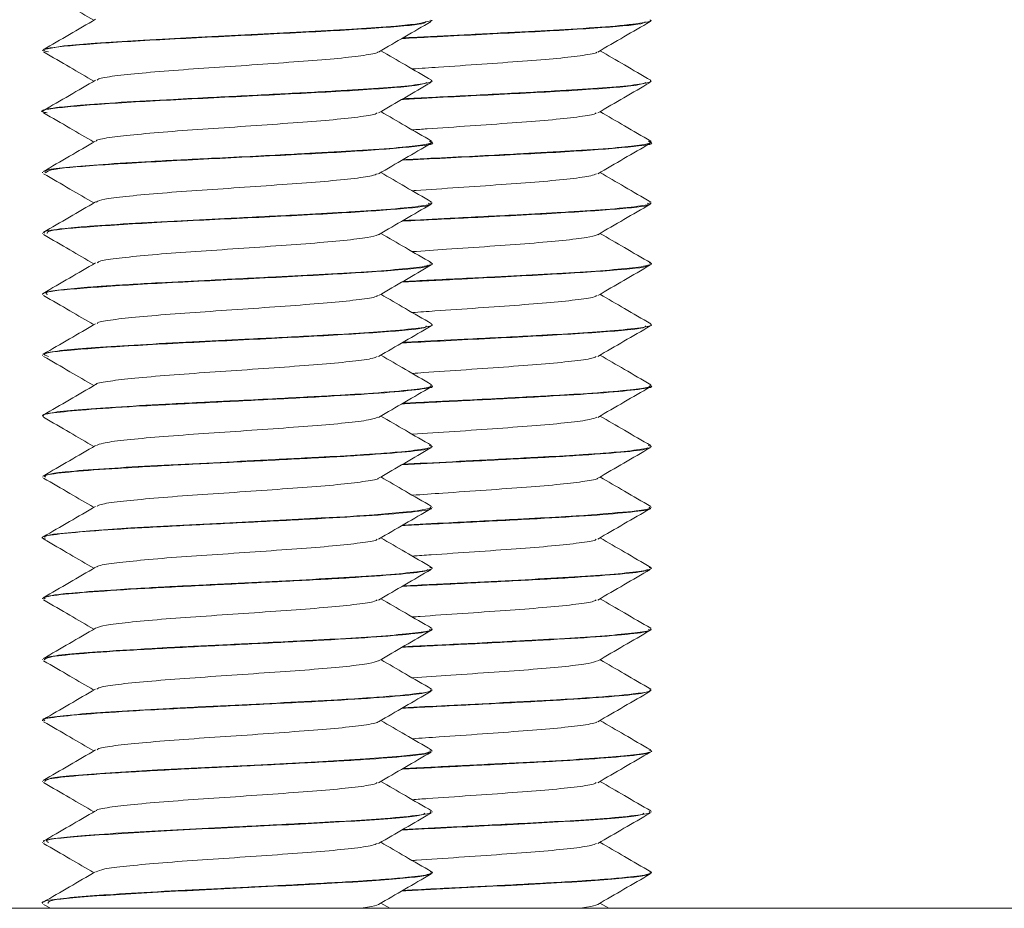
# Model space of a CAD drawing. Header units: millimetres. Extents: x -319 to 825, y -1612 to -168.
# Tile 33 of 41: x 674 to 694, y -242 to -224. Entities that reach past the tile are written whole.
import ezdxf

# ---------------------------------------------------------------- set-up
doc = ezdxf.new("R2010")
doc.units = ezdxf.units.MM

msp = doc.modelspace()

# ---------------------------------------------------------------- linework, layer by layer
at = {"color": 7, "linetype": 'Continuous', "lineweight": 15}
for p, q in [((682.22, -224.055), (682.22, -224.045)), ((686.72, -224.055), (686.72, -224.045)), ((674.22, -224.67), (674.22, -224.68)), ((682.22, -225.305), (682.22, -225.295)), ((686.72, -225.305), (686.72, -225.295)), ((674.22, -225.92), (674.22, -225.93)), ((682.22, -226.556), (682.22, -226.545)), ((686.72, -226.556), (686.72, -226.545)), ((674.22, -227.17), (674.22, -227.18)), ((682.22, -227.805), (682.22, -227.795)), ((686.72, -227.805), (686.72, -227.795)), ((674.22, -228.42), (674.22, -228.43)), ((682.22, -229.055), (682.22, -229.045)), ((686.72, -229.055), (686.72, -229.045)), ((674.22, -229.67), (674.22, -229.68)), ((682.22, -230.304), (682.22, -230.295)), ((686.72, -230.304), (686.72, -230.295)), ((674.22, -230.92), (674.22, -230.93)), ((682.22, -231.555), (682.22, -231.545)), ((686.72, -231.555), (686.72, -231.545)), ((674.22, -232.17), (674.22, -232.18)), ((682.22, -232.805), (682.22, -232.795)), ((686.72, -232.805), (686.72, -232.795)), ((674.22, -233.42), (674.22, -233.43)), ((682.22, -234.055), (682.22, -234.045)), ((686.72, -234.055), (686.72, -234.045)), ((674.22, -234.67), (674.22, -234.68)), ((682.22, -235.305), (682.22, -235.295)), ((686.72, -235.305), (686.72, -235.295)), ((674.22, -235.92), (674.22, -235.93)), ((682.22, -236.555), (682.22, -236.545)), ((686.72, -236.555), (686.72, -236.545)), ((674.22, -237.17), (674.22, -237.18)), ((682.22, -237.805), (682.22, -237.795)), ((686.72, -237.805), (686.72, -237.795)), ((674.22, -238.42), (674.22, -238.43)), ((682.22, -239.055), (682.22, -239.045)), ((686.72, -239.055), (686.72, -239.045)), ((674.22, -239.67), (674.22, -239.68)), ((682.22, -240.304), (682.22, -240.295)), ((686.72, -240.304), (686.72, -240.295)), ((674.22, -240.92), (674.22, -240.929)), ((682.22, -241.555), (682.22, -241.545)), ((686.72, -241.555), (686.72, -241.545)), ((674.22, -242.17), (674.22, -242.18)), ((674.24, -242.201), (674.379, -242.281)), ((681.348, -242.281), (681.166, -242.175)), ((685.848, -242.281), (685.666, -242.175)), ((657.72, -242.281), (802.72, -242.281))]:
    msp.add_line(p, q, dxfattribs=at)
at = {"color": 7, "linetype": 'Continuous', "lineweight": 15, "flags": 128}
for points in [[(682.192, -224.045), (682.212, -224.057), (681.986, -224.112), (681.877, -224.127), (681.81, -224.135), (681.773, -224.139), (681.754, -224.141), (681.749, -224.142), (681.747, -224.142), (681.747, -224.142), (681.746, -224.142), (681.746, -224.142), (681.746, -224.142), (681.746, -224.142), (681.746, -224.142), (681.746, -224.142), (681.744, -224.142), (681.714, -224.145), (681.662, -224.151), (681.475, -224.168), (680.571, -224.233), (679.561, -224.288), (678.376, -224.35), (677.283, -224.404), (676.811, -224.428), (676.29, -224.457), (675.298, -224.521), (674.653, -224.576), (674.243, -224.648), (674.254, -224.67)], [(682.179, -234.045), (682.194, -234.068), (681.913, -234.122), (681.03, -234.203), (680.712, -234.224), (680.675, -234.227), (680.655, -234.228), (680.655, -234.228), (680.655, -234.228), (680.655, -234.228), (680.655, -234.228), (680.655, -234.228), (680.655, -234.228), (680.654, -234.228), (680.647, -234.228), (680.632, -234.229), (680.604, -234.231), (680.546, -234.234), (680.428, -234.241), (679.942, -234.268), (679.476, -234.293), (678.066, -234.366), (677.1, -234.413), (676.035, -234.472), (675.193, -234.529), (674.592, -234.583), (674.446, -234.602), (674.265, -234.64), (674.264, -234.67)], [(682.168, -239.031), (682.22, -239.046), (682.067, -239.1), (681.579, -239.159), (680.848, -239.215), (679.864, -239.272), (678.711, -239.333), (677.55, -239.391), (676.581, -239.44), (675.497, -239.507), (674.774, -239.564), (674.636, -239.578), (674.574, -239.585), (674.545, -239.588), (674.53, -239.59), (674.527, -239.59), (674.526, -239.591), (674.526, -239.591), (674.525, -239.591), (674.525, -239.591), (674.525, -239.591), (674.525, -239.591), (674.525, -239.591), (674.525, -239.591), (674.525, -239.591), (674.523, -239.591), (674.471, -239.598), (674.386, -239.612), (674.258, -239.67)]]:
    msp.add_lwpolyline(points, dxfattribs=at)
at = {"color": 7, "linetype": 'Continuous', "lineweight": 15}
for points, knots in [([(674.24, -223.451), (674.421, -223.555), (674.765, -223.755), (675.109, -223.955), (675.273, -224.05)], [0, 0, 0, 0, 0.5227, 1, 1, 1, 1]), ([(675.309, -224.029), (675.129, -224.134), (674.77, -224.343), (674.41, -224.552), (674.23, -224.656)], [0, 0, 0, 0, 0.499707, 1, 1, 1, 1]), ([(674.339, -224.701), (674.29, -224.688), (674.118, -224.647), (674.692, -224.573), (675.945, -224.482), (677.705, -224.394), (679.566, -224.3), (681.12, -224.213), (682.049, -224.135), (682.084, -224.09), (682.096, -224.075)], [0, 0, 0, 0, 0.059277, 0.20439, 0.349197, 0.493159, 0.638995, 0.782596, 0.928368, 1, 1, 1, 1]), ([(681.12, -224.702), (681.299, -224.598), (681.659, -224.389), (682.019, -224.18), (682.199, -224.076)], [0, 0, 0, 0, 0.499695, 1, 1, 1, 1]), ([(681.595, -224.426), (681.799, -224.415), (682.564, -224.374), (684.078, -224.3), (685.617, -224.213), (686.549, -224.135), (686.584, -224.09), (686.596, -224.075)], [0, 0, 0, 0, 0.094733, 0.3552091, 0.6116953, 0.8720566, 1, 1, 1, 1]), ([(686.692, -224.045), (686.701, -224.049), (686.751, -224.073), (686.588, -224.098), (686.397, -224.125), (686.321, -224.133), (686.28, -224.138), (686.259, -224.14), (686.25, -224.142), (686.247, -224.142), (686.247, -224.142), (686.246, -224.142), (686.246, -224.142), (686.246, -224.142), (686.246, -224.142), (686.246, -224.142), (686.245, -224.142), (686.234, -224.145), (686.208, -224.145), (686.122, -224.156), (685.809, -224.182), (685.145, -224.232), (684.06, -224.288), (682.917, -224.349), (682.077, -224.39), (681.673, -224.41), (681.618, -224.413)], [0, 0, 0, 0, 0.0321342, 0.1854416, 0.2254047, 0.2467584, 0.2577778, 0.2633732, 0.264781, 0.2654856, 0.2655744, 0.2656197, 0.2656414, 0.2656471, 0.2656492, 0.2656844, 0.2657548, 0.266371, 0.2746593, 0.2889233, 0.3353744, 0.5093106, 0.6641115, 0.827664, 0.9765004, 1, 1, 1, 1]), ([(685.62, -224.702), (685.799, -224.598), (686.159, -224.389), (686.519, -224.18), (686.699, -224.076)], [0, 0, 0, 0, 0.499696, 1, 1, 1, 1]), ([(674.24, -224.701), (674.421, -224.805), (674.765, -225.005), (675.109, -225.205), (675.273, -225.3)], [0, 0, 0, 0, 0.5227, 1, 1, 1, 1]), ([(675.342, -225.28), (675.347, -225.271), (675.365, -225.241), (675.676, -225.193), (676.234, -225.134), (676.987, -225.071), (677.85, -225.014), (678.747, -224.952), (679.594, -224.89), (680.324, -224.833), (680.835, -224.769), (681.098, -224.728), (681.101, -224.705), (681.102, -224.702)], [0, 0, 0, 0, 0.045992, 0.150024, 0.253729, 0.359073, 0.462052, 0.567003, 0.671615, 0.774812, 0.880216, 0.983515, 1, 1, 1, 1]), ([(682.209, -225.281), (682.029, -225.177), (681.681, -224.975), (681.334, -224.773), (681.166, -224.675)], [0, 0, 0, 0, 0.517421, 1, 1, 1, 1]), ([(681.812, -225.05), (681.99, -225.038), (682.45, -225.006), (683.249, -224.952), (684.094, -224.89), (684.824, -224.833), (685.335, -224.769), (685.598, -224.728), (685.601, -224.705), (685.602, -224.702)], [0, 0, 0, 0, 0.109352, 0.283112, 0.456312, 0.627171, 0.801681, 0.972704, 1, 1, 1, 1]), ([(686.709, -225.281), (686.529, -225.177), (686.181, -224.975), (685.834, -224.773), (685.666, -224.675)], [0, 0, 0, 0, 0.517421, 1, 1, 1, 1]), ([(674.312, -225.951), (674.276, -225.944), (674.081, -225.908), (674.541, -225.838), (675.666, -225.749), (677.37, -225.659), (679.237, -225.567), (680.876, -225.479), (681.954, -225.395), (682.066, -225.346), (682.11, -225.326)], [0, 0, 0, 0, 0.032796, 0.178589, 0.322678, 0.467352, 0.612648, 0.756426, 0.902389, 1, 1, 1, 1]), ([(682.204, -225.281), (682.207, -225.298), (682.212, -225.324), (682.03, -225.357), (681.738, -225.396), (681.173, -225.446), (680.218, -225.504), (679.037, -225.566), (677.871, -225.626), (676.773, -225.679), (675.809, -225.734), (674.989, -225.792), (674.418, -225.848), (674.175, -225.894), (674.228, -225.918), (674.231, -225.92)], [0, 0, 0, 0, 0.0779088, 0.1206333, 0.1661576, 0.2592382, 0.3473507, 0.4477161, 0.550442, 0.6154264, 0.7100412, 0.8022368, 0.8814962, 0.9914601, 1, 1, 1, 1]), ([(675.309, -225.279), (675.129, -225.384), (674.77, -225.593), (674.41, -225.802), (674.23, -225.906)], [0, 0, 0, 0, 0.499719, 1, 1, 1, 1]), ([(681.12, -225.952), (681.299, -225.848), (681.659, -225.639), (682.019, -225.43), (682.199, -225.326)], [0, 0, 0, 0, 0.499695, 1, 1, 1, 1]), ([(681.596, -225.675), (681.695, -225.67), (682.335, -225.634), (683.755, -225.567), (685.371, -225.48), (686.455, -225.395), (686.566, -225.346), (686.61, -225.326)], [0, 0, 0, 0, 0.04737, 0.307228, 0.564372, 0.825425, 1, 1, 1, 1]), ([(686.704, -225.281), (686.707, -225.298), (686.712, -225.324), (686.53, -225.357), (686.238, -225.396), (685.673, -225.446), (684.718, -225.504), (683.539, -225.566), (682.439, -225.622), (681.816, -225.653), (681.617, -225.663)], [0, 0, 0, 0, 0.130168, 0.201547, 0.277607, 0.433122, 0.580335, 0.748021, 0.91965, 1, 1, 1, 1]), ([(685.62, -225.952), (685.799, -225.848), (686.159, -225.639), (686.519, -225.43), (686.699, -225.326)], [0, 0, 0, 0, 0.499696, 1, 1, 1, 1]), ([(674.24, -225.951), (674.421, -226.055), (674.765, -226.255), (675.109, -226.455), (675.273, -226.55)], [0, 0, 0, 0, 0.5227, 1, 1, 1, 1]), ([(675.327, -226.529), (675.326, -226.526), (675.319, -226.503), (675.566, -226.458), (676.058, -226.401), (676.769, -226.337), (677.609, -226.279), (678.506, -226.219), (679.373, -226.156), (680.142, -226.099), (680.719, -226.036), (681.049, -225.988), (681.079, -225.959), (681.088, -225.951)], [0, 0, 0, 0, 0.016696, 0.121536, 0.224577, 0.329954, 0.433499, 0.537702, 0.642889, 0.745801, 0.850994, 0.955183, 1, 1, 1, 1]), ([(682.209, -226.531), (682.029, -226.427), (681.681, -226.225), (681.334, -226.023), (681.166, -225.925)], [0, 0, 0, 0, 0.517433, 1, 1, 1, 1]), ([(681.812, -226.301), (681.913, -226.293), (682.286, -226.266), (683.009, -226.219), (683.872, -226.156), (684.642, -226.099), (685.219, -226.036), (685.549, -225.988), (685.579, -225.959), (685.588, -225.951)], [0, 0, 0, 0, 0.06334, 0.235631, 0.409548, 0.579703, 0.753631, 0.925898, 1, 1, 1, 1]), ([(686.709, -226.531), (686.529, -226.427), (686.181, -226.225), (685.834, -226.023), (685.666, -225.925)], [0, 0, 0, 0, 0.517433, 1, 1, 1, 1]), ([(675.309, -226.529), (675.129, -226.634), (674.77, -226.843), (674.41, -227.052), (674.23, -227.156)], [0, 0, 0, 0, 0.499707, 1, 1, 1, 1]), ([(682.157, -226.53), (682.183, -226.538), (682.266, -226.562), (682.081, -226.602), (681.644, -226.658), (680.853, -226.718), (680.121, -226.758), (679.629, -226.785), (679.228, -226.806), (678.567, -226.841), (677.556, -226.891), (676.451, -226.945), (675.447, -227.008), (674.719, -227.065), (674.274, -227.118), (674.266, -227.155), (674.263, -227.17)], [0, 0, 0, 0, 0.03383, 0.107994, 0.197516, 0.294664, 0.382711, 0.396333, 0.419271, 0.481999, 0.552898, 0.653887, 0.747654, 0.834158, 0.927837, 1, 1, 1, 1]), ([(674.282, -227.18), (674.311, -227.155), (674.376, -227.099), (675.432, -227.017), (677.036, -226.924), (678.898, -226.834), (680.64, -226.745), (681.806, -226.652), (682.328, -226.592), (682.196, -226.558), (682.185, -226.556)], [0, 0, 0, 0, 0.119332, 0.263002, 0.408504, 0.552904, 0.697168, 0.842787, 0.986423, 1, 1, 1, 1]), ([(681.12, -227.202), (681.299, -227.098), (681.659, -226.889), (682.019, -226.68), (682.199, -226.576)], [0, 0, 0, 0, 0.499695, 1, 1, 1, 1]), ([(681.599, -226.923), (682.195, -226.894), (683.392, -226.834), (685.143, -226.745), (686.305, -226.652), (686.828, -226.592), (686.696, -226.558), (686.685, -226.556)], [0, 0, 0, 0, 0.242443, 0.486882, 0.733618, 0.976993, 1, 1, 1, 1]), ([(686.657, -226.53), (686.683, -226.538), (686.766, -226.562), (686.581, -226.602), (686.144, -226.658), (685.353, -226.718), (684.621, -226.758), (684.129, -226.785), (683.728, -226.806), (683.069, -226.841), (682.282, -226.879), (681.806, -226.904), (681.616, -226.914)], [0, 0, 0, 0, 0.056411, 0.1800762, 0.3293555, 0.4913475, 0.6381648, 0.6608792, 0.6991282, 0.8037252, 0.9219485, 1, 1, 1, 1]), ([(685.62, -227.202), (685.799, -227.098), (686.159, -226.889), (686.519, -226.68), (686.699, -226.576)], [0, 0, 0, 0, 0.499696, 1, 1, 1, 1]), ([(674.24, -227.201), (674.421, -227.305), (674.765, -227.505), (675.109, -227.705), (675.273, -227.8)], [0, 0, 0, 0, 0.5227, 1, 1, 1, 1]), ([(675.319, -227.781), (675.362, -227.762), (675.451, -227.722), (675.905, -227.667), (676.559, -227.605), (677.372, -227.544), (678.262, -227.486), (679.144, -227.423), (679.948, -227.365), (680.584, -227.304), (680.995, -227.248), (681.066, -227.214), (681.095, -227.201)], [0, 0, 0, 0, 0.095155, 0.197803, 0.30255, 0.406728, 0.509745, 0.614849, 0.717746, 0.822073, 0.926716, 1, 1, 1, 1]), ([(682.209, -227.781), (682.029, -227.677), (681.681, -227.475), (681.334, -227.273), (681.166, -227.175)], [0, 0, 0, 0, 0.517421, 1, 1, 1, 1]), ([(681.811, -227.55), (681.837, -227.548), (682.125, -227.526), (682.769, -227.486), (683.643, -227.423), (684.448, -227.365), (685.084, -227.304), (685.495, -227.248), (685.566, -227.214), (685.595, -227.201)], [0, 0, 0, 0, 0.016593, 0.187354, 0.361575, 0.532132, 0.70507, 0.878523, 1, 1, 1, 1]), ([(686.709, -227.781), (686.529, -227.677), (686.181, -227.475), (685.834, -227.273), (685.666, -227.175)], [0, 0, 0, 0, 0.517421, 1, 1, 1, 1]), ([(675.309, -227.779), (675.129, -227.884), (674.77, -228.093), (674.41, -228.302), (674.23, -228.406)], [0, 0, 0, 0, 0.499719, 1, 1, 1, 1]), ([(682.184, -227.795), (682.195, -227.8), (682.245, -227.826), (681.967, -227.87), (681.355, -227.933), (680.459, -227.991), (679.371, -228.049), (678.203, -228.11), (677.005, -228.167), (675.948, -228.225), (675.096, -228.284), (674.505, -228.338), (674.213, -228.384), (674.25, -228.412), (674.26, -228.42)], [0, 0, 0, 0, 0.025246, 0.119261, 0.223753, 0.31677, 0.399343, 0.510279, 0.593281, 0.687155, 0.786547, 0.864964, 0.963383, 1, 1, 1, 1]), ([(674.316, -228.43), (674.311, -228.41), (674.298, -228.36), (675.197, -228.284), (676.711, -228.189), (678.564, -228.102), (680.351, -228.01), (681.646, -227.919), (682.274, -227.853), (682.161, -227.814), (682.137, -227.805)], [0, 0, 0, 0, 0.09295, 0.236603, 0.382541, 0.526387, 0.671512, 0.816355, 0.960336, 1, 1, 1, 1]), ([(681.12, -228.452), (681.299, -228.348), (681.659, -228.139), (682.019, -227.93), (682.199, -227.826)], [0, 0, 0, 0, 0.499695, 1, 1, 1, 1]), ([(681.599, -228.174), (682.081, -228.15), (683.158, -228.096), (684.855, -228.01), (686.145, -227.919), (686.774, -227.853), (686.661, -227.814), (686.637, -227.805)], [0, 0, 0, 0, 0.198888, 0.444367, 0.689368, 0.93291, 1, 1, 1, 1]), ([(686.684, -227.795), (686.695, -227.8), (686.745, -227.826), (686.467, -227.87), (685.856, -227.933), (684.959, -227.991), (683.872, -228.049), (682.716, -228.109), (681.94, -228.147), (681.618, -228.163)], [0, 0, 0, 0, 0.042874, 0.2025273, 0.3799717, 0.5379325, 0.6781557, 0.8665444, 1, 1, 1, 1]), ([(685.62, -228.452), (685.799, -228.348), (686.159, -228.139), (686.519, -227.93), (686.699, -227.826)], [0, 0, 0, 0, 0.499696, 1, 1, 1, 1]), ([(674.24, -228.451), (674.421, -228.555), (674.765, -228.755), (675.109, -228.955), (675.273, -229.05)], [0, 0, 0, 0, 0.5227, 1, 1, 1, 1]), ([(675.34, -229.03), (675.356, -229.017), (675.398, -228.983), (675.763, -228.933), (676.362, -228.872), (677.141, -228.809), (678.017, -228.753), (678.91, -228.69), (679.743, -228.63), (680.432, -228.571), (680.934, -228.508), (681.058, -228.47), (681.119, -228.451)], [0, 0, 0, 0, 0.065968, 0.169189, 0.273372, 0.378298, 0.481035, 0.586111, 0.689947, 0.793485, 0.898638, 1, 1, 1, 1]), ([(682.209, -229.031), (682.029, -228.927), (681.681, -228.725), (681.334, -228.523), (681.166, -228.425)], [0, 0, 0, 0, 0.517433, 1, 1, 1, 1]), ([(681.811, -228.8), (682.044, -228.784), (682.564, -228.749), (683.411, -228.69), (684.242, -228.63), (684.932, -228.571), (685.434, -228.508), (685.558, -228.47), (685.619, -228.451)], [0, 0, 0, 0, 0.140486, 0.314514, 0.486487, 0.65797, 0.832126, 1, 1, 1, 1]), ([(686.709, -229.031), (686.529, -228.927), (686.181, -228.725), (685.834, -228.523), (685.666, -228.425)], [0, 0, 0, 0, 0.517433, 1, 1, 1, 1]), ([(682.174, -229.031), (682.192, -229.035), (682.246, -229.046), (682.202, -229.065), (682.105, -229.099), (681.758, -229.145), (681.012, -229.208), (680.075, -229.261), (678.937, -229.322), (677.746, -229.382), (676.505, -229.442), (675.664, -229.494), (675.14, -229.532), (674.731, -229.566), (674.318, -229.611), (674.253, -229.65), (674.22, -229.67)], [0, 0, 0, 0, 0.01846, 0.054465, 0.08635, 0.185377, 0.274451, 0.366168, 0.449601, 0.553295, 0.639736, 0.747752, 0.784572, 0.819087, 0.908972, 1, 1, 1, 1]), ([(675.309, -229.029), (675.129, -229.134), (674.77, -229.343), (674.41, -229.552), (674.23, -229.656)], [0, 0, 0, 0, 0.499707, 1, 1, 1, 1]), ([(674.322, -229.68), (674.299, -229.666), (674.228, -229.622), (674.984, -229.55), (676.396, -229.456), (678.224, -229.369), (680.052, -229.275), (681.446, -229.187), (682.177, -229.12), (682.134, -229.082), (682.126, -229.075)], [0, 0, 0, 0, 0.068522, 0.217383, 0.368197, 0.516694, 0.667425, 0.816404, 0.965969, 1, 1, 1, 1]), ([(681.12, -229.702), (681.299, -229.598), (681.659, -229.389), (682.019, -229.18), (682.199, -229.076)], [0, 0, 0, 0, 0.499695, 1, 1, 1, 1]), ([(681.597, -229.425), (681.967, -229.406), (682.922, -229.358), (684.558, -229.275), (685.945, -229.187), (686.677, -229.12), (686.634, -229.082), (686.626, -229.075)], [0, 0, 0, 0, 0.164787, 0.425268, 0.682724, 0.94119, 1, 1, 1, 1]), ([(686.674, -229.031), (686.692, -229.035), (686.746, -229.046), (686.703, -229.065), (686.605, -229.099), (686.258, -229.145), (685.512, -229.208), (684.574, -229.261), (683.44, -229.322), (682.413, -229.373), (681.803, -229.404), (681.617, -229.413)], [0, 0, 0, 0, 0.030814, 0.090913, 0.144135, 0.309432, 0.458114, 0.61121, 0.750477, 0.923564, 1, 1, 1, 1]), ([(685.62, -229.702), (685.799, -229.598), (686.159, -229.389), (686.519, -229.18), (686.699, -229.076)], [0, 0, 0, 0, 0.499696, 1, 1, 1, 1]), ([(674.24, -229.701), (674.421, -229.805), (674.765, -230.005), (675.109, -230.205), (675.273, -230.3)], [0, 0, 0, 0, 0.522687, 1, 1, 1, 1]), ([(675.339, -230.28), (675.342, -230.272), (675.35, -230.245), (675.639, -230.197), (676.177, -230.139), (676.917, -230.076), (677.774, -230.019), (678.671, -229.957), (679.526, -229.895), (680.268, -229.838), (680.8, -229.775), (681.083, -229.731), (681.093, -229.706), (681.095, -229.701)], [0, 0, 0, 0, 0.036753, 0.141077, 0.244516, 0.349911, 0.453011, 0.557765, 0.662599, 0.765646, 0.871027, 0.974563, 1, 1, 1, 1]), ([(682.209, -230.281), (682.029, -230.177), (681.681, -229.975), (681.334, -229.773), (681.166, -229.675)], [0, 0, 0, 0, 0.517421, 1, 1, 1, 1]), ([(681.812, -230.051), (681.965, -230.04), (682.398, -230.009), (683.174, -229.957), (684.025, -229.895), (684.768, -229.838), (685.3, -229.775), (685.583, -229.731), (685.593, -229.706), (685.595, -229.701)], [0, 0, 0, 0, 0.094865, 0.268208, 0.441683, 0.612203, 0.786583, 0.957911, 1, 1, 1, 1]), ([(686.709, -230.281), (686.529, -230.177), (686.181, -229.975), (685.834, -229.773), (685.666, -229.675)], [0, 0, 0, 0, 0.517421, 1, 1, 1, 1]), ([(675.309, -230.279), (675.129, -230.384), (674.77, -230.593), (674.41, -230.802), (674.23, -230.906)], [0, 0, 0, 0, 0.499719, 1, 1, 1, 1]), ([(682.204, -230.295), (682.209, -230.298), (682.259, -230.321), (682.025, -230.362), (681.469, -230.423), (680.651, -230.48), (679.642, -230.534), (678.485, -230.595), (677.265, -230.655), (676.195, -230.71), (675.275, -230.77), (674.608, -230.826), (674.247, -230.876), (674.254, -230.908), (674.257, -230.92)], [0, 0, 0, 0, 0.010742, 0.10712, 0.211551, 0.296252, 0.375513, 0.487393, 0.573634, 0.665827, 0.759285, 0.849788, 0.94394, 1, 1, 1, 1]), ([(686.704, -230.295), (686.709, -230.298), (686.759, -230.321), (686.525, -230.362), (685.969, -230.423), (685.152, -230.48), (684.14, -230.534), (682.993, -230.595), (682.072, -230.639), (681.678, -230.66), (681.617, -230.663)], [0, 0, 0, 0, 0.0182231, 0.1817218, 0.3588805, 0.5025641, 0.6370232, 0.8268186, 0.9731191, 1, 1, 1, 1]), ([(674.343, -230.95), (674.292, -230.935), (674.141, -230.89), (674.782, -230.815), (676.098, -230.723), (677.884, -230.635), (679.737, -230.541), (681.239, -230.454), (682.095, -230.379), (682.099, -230.337), (682.1, -230.325)], [0, 0, 0, 0, 0.073133, 0.217754, 0.3630308, 0.5067641, 0.6526948, 0.7963551, 0.9418329, 1, 1, 1, 1]), ([(681.12, -230.952), (681.299, -230.848), (681.659, -230.639), (682.019, -230.43), (682.199, -230.326)], [0, 0, 0, 0, 0.499695, 1, 1, 1, 1]), ([(681.595, -230.676), (681.856, -230.662), (682.687, -230.619), (684.246, -230.541), (685.737, -230.454), (686.595, -230.379), (686.599, -230.337), (686.6, -230.325)], [0, 0, 0, 0, 0.1191012, 0.3797277, 0.6363004, 0.896118, 1, 1, 1, 1]), ([(685.62, -230.952), (685.799, -230.848), (686.159, -230.639), (686.519, -230.43), (686.699, -230.326)], [0, 0, 0, 0, 0.499696, 1, 1, 1, 1]), ([(674.24, -230.951), (674.421, -231.055), (674.765, -231.255), (675.109, -231.455), (675.273, -231.55)], [0, 0, 0, 0, 0.5227, 1, 1, 1, 1]), ([(675.318, -231.529), (675.317, -231.528), (675.306, -231.506), (675.535, -231.463), (676.005, -231.406), (676.703, -231.343), (677.534, -231.284), (678.429, -231.224), (679.302, -231.161), (680.082, -231.104), (680.678, -231.042), (681.033, -230.991), (681.074, -230.961), (681.088, -230.951)], [0, 0, 0, 0, 0.007478, 0.112496, 0.215441, 0.320745, 0.424581, 0.528474, 0.633765, 0.736696, 0.841748, 0.946205, 1, 1, 1, 1]), ([(682.209, -231.531), (682.029, -231.427), (681.681, -231.225), (681.334, -231.023), (681.166, -230.925)], [0, 0, 0, 0, 0.517433, 1, 1, 1, 1]), ([(681.812, -231.301), (681.889, -231.295), (682.235, -231.269), (682.933, -231.224), (683.801, -231.161), (684.582, -231.104), (685.178, -231.042), (685.533, -230.991), (685.574, -230.961), (685.588, -230.951)], [0, 0, 0, 0, 0.048782, 0.220525, 0.39458, 0.564735, 0.738393, 0.911072, 1, 1, 1, 1]), ([(686.709, -231.531), (686.529, -231.427), (686.181, -231.225), (685.834, -231.023), (685.666, -230.925)], [0, 0, 0, 0, 0.517433, 1, 1, 1, 1]), ([(674.244, -232.18), (674.236, -232.177), (674.163, -232.152), (674.466, -232.101), (675.161, -232.038), (676.248, -231.966), (677.555, -231.901), (678.94, -231.832), (680.238, -231.763), (681.318, -231.697), (681.99, -231.626), (682.282, -231.582), (682.207, -231.558), (682.2, -231.555)], [0, 0, 0, 0, 0.013232, 0.122848, 0.230171, 0.33981, 0.447481, 0.55656, 0.665268, 0.773275, 0.882769, 0.990136, 1, 1, 1, 1]), ([(682.194, -231.531), (682.2, -231.548), (682.211, -231.584), (681.813, -231.639), (681.126, -231.7), (680.167, -231.757), (679.204, -231.808), (678.433, -231.847), (678.039, -231.867), (677.898, -231.874), (677.833, -231.877), (677.805, -231.879), (677.71, -231.883), (677.396, -231.899), (676.714, -231.932), (675.821, -231.983), (674.979, -232.043), (674.42, -232.098), (674.217, -232.142), (674.226, -232.166), (674.228, -232.17)], [0, 0, 0, 0, 0.078901, 0.167992, 0.271705, 0.3474, 0.446617, 0.508631, 0.527777, 0.538981, 0.541607, 0.543155, 0.54565, 0.563822, 0.617379, 0.709757, 0.797294, 0.890162, 0.981471, 1, 1, 1, 1]), ([(675.309, -231.529), (675.129, -231.634), (674.77, -231.843), (674.41, -232.052), (674.23, -232.156)], [0, 0, 0, 0, 0.499707, 1, 1, 1, 1]), ([(681.12, -232.202), (681.299, -232.098), (681.659, -231.889), (682.019, -231.68), (682.199, -231.576)], [0, 0, 0, 0, 0.499671, 1, 1, 1, 1]), ([(681.597, -231.925), (681.751, -231.917), (682.33, -231.887), (683.445, -231.832), (684.736, -231.763), (685.819, -231.697), (686.49, -231.626), (686.782, -231.582), (686.707, -231.558), (686.7, -231.555)], [0, 0, 0, 0, 0.066639, 0.250903, 0.434542, 0.616998, 0.801962, 0.983336, 1, 1, 1, 1]), ([(686.694, -231.531), (686.7, -231.548), (686.711, -231.584), (686.313, -231.639), (685.626, -231.7), (684.667, -231.757), (683.704, -231.808), (682.933, -231.847), (682.539, -231.867), (682.398, -231.874), (682.333, -231.877), (682.305, -231.879), (682.21, -231.883), (681.976, -231.895), (681.76, -231.906), (681.618, -231.913)], [0, 0, 0, 0, 0.1318581, 0.2807448, 0.4540701, 0.580568, 0.7463777, 0.8500158, 0.8820113, 0.9007364, 0.9051245, 0.9077109, 0.9118857, 0.9422498, 1, 1, 1, 1]), ([(685.62, -232.202), (685.799, -232.098), (686.159, -231.889), (686.519, -231.68), (686.699, -231.576)], [0, 0, 0, 0, 0.499672, 1, 1, 1, 1]), ([(674.24, -232.201), (674.421, -232.305), (674.765, -232.505), (675.109, -232.705), (675.273, -232.8)], [0, 0, 0, 0, 0.522687, 1, 1, 1, 1]), ([(675.328, -232.781), (675.361, -232.763), (675.434, -232.726), (675.858, -232.672), (676.496, -232.61), (677.299, -232.549), (678.185, -232.491), (679.071, -232.428), (679.884, -232.37), (680.538, -232.309), (680.977, -232.251), (681.063, -232.216), (681.101, -232.201)], [0, 0, 0, 0, 0.085936, 0.188672, 0.293245, 0.397663, 0.500501, 0.605601, 0.708704, 0.812784, 0.917594, 1, 1, 1, 1]), ([(682.209, -232.781), (682.029, -232.677), (681.681, -232.475), (681.334, -232.273), (681.166, -232.175)], [0, 0, 0, 0, 0.517421, 1, 1, 1, 1]), ([(681.81, -232.55), (681.813, -232.549), (682.075, -232.529), (682.694, -232.492), (683.569, -232.428), (684.385, -232.37), (685.038, -232.309), (685.477, -232.251), (685.563, -232.216), (685.601, -232.201)], [0, 0, 0, 0, 0.001361, 0.171859, 0.34611, 0.517048, 0.689606, 0.863375, 1, 1, 1, 1]), ([(686.709, -232.781), (686.529, -232.677), (686.181, -232.475), (685.834, -232.273), (685.666, -232.175)], [0, 0, 0, 0, 0.517421, 1, 1, 1, 1]), ([(675.309, -232.779), (675.129, -232.884), (674.77, -233.093), (674.41, -233.302), (674.23, -233.406)], [0, 0, 0, 0, 0.499719, 1, 1, 1, 1]), ([(682.157, -232.78), (682.183, -232.788), (682.275, -232.814), (682.053, -232.857), (681.622, -232.908), (681.127, -232.947), (680.598, -232.983), (679.84, -233.024), (678.749, -233.081), (677.549, -233.142), (676.425, -233.196), (675.419, -233.26), (674.854, -233.303), (674.618, -233.33), (674.564, -233.335), (674.552, -233.338), (674.549, -233.338), (674.549, -233.338), (674.549, -233.338), (674.549, -233.338), (674.549, -233.338), (674.549, -233.338), (674.549, -233.338), (674.547, -233.338), (674.531, -233.341), (674.488, -233.345), (674.298, -233.375), (674.277, -233.399), (674.26, -233.42)], [0, 0, 0, 0, 0.033377, 0.121122, 0.210871, 0.267729, 0.299446, 0.377373, 0.474493, 0.560403, 0.65484, 0.7462, 0.843909, 0.865007, 0.871523, 0.872731, 0.872871, 0.872939, 0.872942, 0.872944, 0.872947, 0.872952, 0.873001, 0.873122, 0.873948, 0.882567, 0.899703, 1, 1, 1, 1]), ([(674.278, -233.43), (674.269, -233.417), (674.244, -233.382), (674.713, -233.324), (675.588, -233.258), (676.785, -233.187), (678.146, -233.123), (679.509, -233.051), (680.737, -232.987), (681.641, -232.916), (682.133, -232.864), (682.142, -232.834), (682.145, -232.825)], [0, 0, 0, 0, 0.06212, 0.174384, 0.286156, 0.399293, 0.510324, 0.623733, 0.734803, 0.847876, 0.959772, 1, 1, 1, 1]), ([(681.12, -233.452), (681.299, -233.348), (681.659, -233.139), (682.019, -232.93), (682.199, -232.826)], [0, 0, 0, 0, 0.499695, 1, 1, 1, 1]), ([(681.599, -233.174), (681.943, -233.157), (682.734, -233.118), (684.011, -233.051), (685.236, -232.987), (686.142, -232.916), (686.633, -232.864), (686.642, -232.834), (686.645, -232.825)], [0, 0, 0, 0, 0.151615, 0.348103, 0.540535, 0.736438, 0.9303, 1, 1, 1, 1]), ([(686.657, -232.78), (686.683, -232.788), (686.775, -232.814), (686.553, -232.857), (686.122, -232.908), (685.627, -232.947), (685.098, -232.983), (684.339, -233.024), (683.253, -233.081), (682.278, -233.13), (681.774, -233.155), (681.616, -233.164)], [0, 0, 0, 0, 0.055676, 0.202037, 0.35174, 0.446581, 0.499485, 0.629469, 0.791469, 0.934768, 1, 1, 1, 1]), ([(685.62, -233.452), (685.799, -233.348), (686.159, -233.139), (686.519, -232.93), (686.699, -232.826)], [0, 0, 0, 0, 0.499696, 1, 1, 1, 1]), ([(674.24, -233.451), (674.421, -233.555), (674.765, -233.755), (675.109, -233.955), (675.273, -234.05)], [0, 0, 0, 0, 0.5227, 1, 1, 1, 1]), ([(675.342, -234.03), (675.353, -234.019), (675.382, -233.987), (675.722, -233.937), (676.302, -233.878), (677.07, -233.814), (677.94, -233.758), (678.836, -233.695), (679.674, -233.635), (680.388, -233.577), (680.872, -233.513), (681.115, -233.474), (681.112, -233.453), (681.112, -233.452)], [0, 0, 0, 0, 0.0568345, 0.1604938, 0.264563, 0.3697938, 0.4726994, 0.5778308, 0.6821371, 0.7855777, 0.8909613, 0.9940472, 1, 1, 1, 1]), ([(682.209, -234.031), (682.029, -233.927), (681.681, -233.725), (681.334, -233.523), (681.166, -233.425)], [0, 0, 0, 0, 0.517433, 1, 1, 1, 1]), ([(681.811, -233.8), (682.019, -233.786), (682.511, -233.752), (683.337, -233.695), (684.173, -233.635), (684.888, -233.577), (685.372, -233.513), (685.615, -233.474), (685.612, -233.453), (685.612, -233.452)], [0, 0, 0, 0, 0.126353, 0.300538, 0.47335, 0.644738, 0.819339, 0.990134, 1, 1, 1, 1]), ([(686.709, -234.031), (686.529, -233.927), (686.181, -233.725), (685.834, -233.523), (685.666, -233.425)], [0, 0, 0, 0, 0.517433, 1, 1, 1, 1]), ([(674.286, -234.701), (674.26, -234.695), (674.138, -234.666), (674.387, -234.611), (675.029, -234.548), (676.069, -234.477), (677.351, -234.41), (678.736, -234.343), (680.056, -234.273), (681.177, -234.208), (681.917, -234.136), (682.256, -234.089), (682.19, -234.061), (682.177, -234.055)], [0, 0, 0, 0, 0.0290561, 0.1352462, 0.2392059, 0.3451407, 0.4497968, 0.5549124, 0.660581, 0.7647349, 0.8708896, 0.9747853, 1, 1, 1, 1]), ([(675.309, -234.029), (675.129, -234.134), (674.77, -234.343), (674.41, -234.552), (674.23, -234.656)], [0, 0, 0, 0, 0.499707, 1, 1, 1, 1]), ([(681.12, -234.702), (681.299, -234.598), (681.659, -234.389), (682.019, -234.18), (682.199, -234.076)], [0, 0, 0, 0, 0.499671, 1, 1, 1, 1]), ([(681.597, -234.425), (681.686, -234.42), (682.191, -234.393), (683.244, -234.343), (684.553, -234.273), (685.678, -234.208), (686.416, -234.136), (686.756, -234.089), (686.69, -234.061), (686.677, -234.055)], [0, 0, 0, 0, 0.039273, 0.222819, 0.407331, 0.589198, 0.774558, 0.955972, 1, 1, 1, 1]), ([(686.679, -234.045), (686.69, -234.053), (686.725, -234.08), (686.407, -234.131), (685.819, -234.174), (685.315, -234.223), (685.18, -234.224), (685.163, -234.229), (685.155, -234.228), (685.155, -234.228), (685.155, -234.228), (685.155, -234.228), (685.155, -234.228), (685.154, -234.228), (685.151, -234.228), (685.144, -234.228), (685.127, -234.23), (685.094, -234.231), (685.027, -234.236), (684.815, -234.248), (684.464, -234.267), (683.695, -234.308), (682.713, -234.359), (681.932, -234.397), (681.618, -234.412)], [0, 0, 0, 0, 0.060961, 0.213134, 0.42737, 0.485019, 0.491517, 0.494844, 0.494899, 0.494922, 0.494931, 0.494933, 0.494937, 0.494957, 0.49511, 0.496321, 0.498744, 0.503597, 0.513295, 0.532699, 0.60848, 0.676564, 0.869813, 1, 1, 1, 1]), ([(685.62, -234.702), (685.799, -234.598), (686.159, -234.389), (686.519, -234.18), (686.699, -234.076)], [0, 0, 0, 0, 0.499672, 1, 1, 1, 1]), ([(674.24, -234.701), (674.421, -234.805), (674.765, -235.005), (675.109, -235.205), (675.273, -235.3)], [0, 0, 0, 0, 0.522687, 1, 1, 1, 1]), ([(675.335, -235.28), (675.335, -235.274), (675.336, -235.248), (675.604, -235.202), (676.121, -235.145), (676.848, -235.081), (677.697, -235.023), (678.595, -234.963), (679.456, -234.9), (680.211, -234.843), (680.764, -234.78), (681.067, -234.734), (681.086, -234.708), (681.091, -234.701)], [0, 0, 0, 0, 0.027516, 0.132099, 0.235323, 0.340731, 0.444005, 0.548528, 0.653547, 0.756501, 0.861819, 0.965647, 1, 1, 1, 1]), ([(682.209, -235.281), (682.029, -235.177), (681.681, -234.975), (681.334, -234.773), (681.166, -234.675)], [0, 0, 0, 0, 0.517421, 1, 1, 1, 1]), ([(681.812, -235.051), (681.941, -235.042), (682.346, -235.013), (683.098, -234.963), (683.955, -234.9), (684.711, -234.843), (685.264, -234.78), (685.567, -234.734), (685.586, -234.708), (685.591, -234.701)], [0, 0, 0, 0, 0.080358, 0.253244, 0.426949, 0.597241, 0.771442, 0.943178, 1, 1, 1, 1]), ([(686.709, -235.281), (686.529, -235.177), (686.181, -234.975), (685.834, -234.773), (685.666, -234.675)], [0, 0, 0, 0, 0.517421, 1, 1, 1, 1]), ([(682.174, -235.281), (682.192, -235.285), (682.243, -235.296), (682.203, -235.315), (682.111, -235.348), (681.758, -235.395), (681.016, -235.458), (680.054, -235.513), (678.954, -235.57), (677.976, -235.621), (677.256, -235.656), (676.79, -235.679), (676.288, -235.707), (675.593, -235.748), (675.006, -235.792), (674.644, -235.826), (674.326, -235.865), (674.266, -235.896), (674.221, -235.92)], [0, 0, 0, 0, 0.018526, 0.050738, 0.087195, 0.183818, 0.275157, 0.365308, 0.455464, 0.542982, 0.591207, 0.625907, 0.657488, 0.719561, 0.817734, 0.855985, 0.88948, 1, 1, 1, 1]), ([(675.309, -235.279), (675.129, -235.384), (674.77, -235.593), (674.41, -235.802), (674.23, -235.906)], [0, 0, 0, 0, 0.499719, 1, 1, 1, 1]), ([(674.275, -235.93), (674.262, -235.921), (674.213, -235.889), (674.617, -235.833), (675.432, -235.768), (676.592, -235.697), (677.938, -235.633), (679.311, -235.562), (680.569, -235.497), (681.531, -235.427), (682.089, -235.37), (682.128, -235.337), (682.141, -235.325)], [0, 0, 0, 0, 0.0450953, 0.1578872, 0.2692185, 0.3825865, 0.4935606, 0.6069039, 0.7183061, 0.8310156, 0.943516, 1, 1, 1, 1]), ([(681.12, -235.952), (681.299, -235.848), (681.659, -235.639), (682.019, -235.43), (682.199, -235.326)], [0, 0, 0, 0, 0.499695, 1, 1, 1, 1]), ([(681.598, -235.674), (681.874, -235.66), (682.591, -235.625), (683.814, -235.562), (685.068, -235.497), (686.031, -235.427), (686.589, -235.37), (686.628, -235.337), (686.641, -235.325)], [0, 0, 0, 0, 0.1233144, 0.3195204, 0.5123662, 0.7074751, 0.9022218, 1, 1, 1, 1]), ([(686.674, -235.281), (686.692, -235.285), (686.743, -235.296), (686.703, -235.315), (686.611, -235.348), (686.258, -235.395), (685.516, -235.458), (684.554, -235.513), (683.453, -235.57), (682.478, -235.621), (681.87, -235.65), (681.646, -235.661), (681.618, -235.663)], [0, 0, 0, 0, 0.03097, 0.084815, 0.145758, 0.307275, 0.459958, 0.610657, 0.761363, 0.907658, 0.988272, 1, 1, 1, 1]), ([(685.62, -235.952), (685.799, -235.848), (686.159, -235.639), (686.519, -235.43), (686.699, -235.326)], [0, 0, 0, 0, 0.499696, 1, 1, 1, 1]), ([(674.24, -235.951), (674.421, -236.055), (674.765, -236.255), (675.109, -236.455), (675.273, -236.55)], [0, 0, 0, 0, 0.5227, 1, 1, 1, 1]), ([(675.309, -236.53), (675.365, -236.509), (675.475, -236.468), (675.962, -236.411), (676.635, -236.348), (677.459, -236.288), (678.352, -236.23), (679.23, -236.166), (680.021, -236.109), (680.636, -236.047), (681.016, -235.994), (681.07, -235.963), (681.09, -235.951)], [0, 0, 0, 0, 0.104264, 0.207068, 0.312167, 0.416211, 0.5197, 0.624955, 0.72787, 0.832637, 0.937232, 1, 1, 1, 1]), ([(682.209, -236.531), (682.029, -236.427), (681.681, -236.225), (681.334, -236.023), (681.166, -235.925)], [0, 0, 0, 0, 0.517409, 1, 1, 1, 1]), ([(681.812, -236.3), (681.865, -236.296), (682.184, -236.272), (682.858, -236.23), (683.728, -236.166), (684.521, -236.109), (685.136, -236.047), (685.516, -235.994), (685.57, -235.963), (685.59, -235.951)], [0, 0, 0, 0, 0.034107, 0.205331, 0.379479, 0.549752, 0.723091, 0.896147, 1, 1, 1, 1]), ([(686.709, -236.531), (686.529, -236.427), (686.181, -236.225), (685.834, -236.023), (685.666, -235.925)], [0, 0, 0, 0, 0.517408, 1, 1, 1, 1]), ([(675.309, -236.529), (675.129, -236.634), (674.77, -236.843), (674.41, -237.052), (674.23, -237.156)], [0, 0, 0, 0, 0.499707, 1, 1, 1, 1]), ([(674.254, -237.18), (674.271, -237.161), (674.309, -237.118), (674.917, -237.057), (675.893, -236.988), (677.151, -236.919), (678.53, -236.853), (679.868, -236.782), (681.029, -236.719), (681.832, -236.647), (682.229, -236.596), (682.178, -236.564), (682.164, -236.555)], [0, 0, 0, 0, 0.090478, 0.198116, 0.307185, 0.415853, 0.523856, 0.633318, 0.740668, 0.850342, 0.957799, 1, 1, 1, 1]), ([(682.194, -236.545), (682.202, -236.549), (682.252, -236.572), (682.021, -236.611), (681.502, -236.67), (680.709, -236.727), (679.958, -236.767), (679.237, -236.806), (678.414, -236.848), (677.562, -236.891), (676.882, -236.924), (676.174, -236.963), (675.351, -237.014), (674.635, -237.073), (674.249, -237.125), (674.265, -237.157), (674.271, -237.17)], [0, 0, 0, 0, 0.0173255, 0.1075044, 0.2018872, 0.2918652, 0.3730619, 0.4077727, 0.4748875, 0.5723615, 0.608754, 0.6443352, 0.7558924, 0.8456874, 0.9389528, 1, 1, 1, 1]), ([(681.12, -237.202), (681.299, -237.098), (681.659, -236.889), (682.019, -236.68), (682.199, -236.576)], [0, 0, 0, 0, 0.499683, 1, 1, 1, 1]), ([(681.599, -236.924), (681.623, -236.922), (682.055, -236.899), (683.043, -236.853), (684.365, -236.782), (685.53, -236.719), (686.332, -236.647), (686.729, -236.596), (686.678, -236.564), (686.664, -236.555)], [0, 0, 0, 0, 0.011168, 0.19399, 0.379289, 0.561009, 0.746663, 0.928567, 1, 1, 1, 1]), ([(686.694, -236.545), (686.702, -236.549), (686.752, -236.572), (686.521, -236.611), (686.002, -236.67), (685.209, -236.727), (684.458, -236.767), (683.737, -236.806), (682.915, -236.848), (682.141, -236.887), (681.685, -236.909), (681.618, -236.913)], [0, 0, 0, 0, 0.029409, 0.182491, 0.342713, 0.495455, 0.63329, 0.692214, 0.806145, 0.971612, 1, 1, 1, 1]), ([(685.62, -237.202), (685.799, -237.098), (686.159, -236.889), (686.519, -236.68), (686.699, -236.576)], [0, 0, 0, 0, 0.499684, 1, 1, 1, 1]), ([(682.209, -237.781), (682.029, -237.677), (681.681, -237.475), (681.334, -237.273), (681.166, -237.175)], [0, 0, 0, 0, 0.517421, 1, 1, 1, 1]), ([(686.709, -237.781), (686.529, -237.677), (686.181, -237.475), (685.834, -237.273), (685.666, -237.175)], [0, 0, 0, 0, 0.517421, 1, 1, 1, 1]), ([(674.24, -237.201), (674.421, -237.305), (674.765, -237.505), (675.109, -237.705), (675.273, -237.8)], [0, 0, 0, 0, 0.522687, 1, 1, 1, 1]), ([(675.334, -237.78), (675.359, -237.765), (675.417, -237.729), (675.813, -237.677), (676.433, -237.616), (677.226, -237.554), (678.108, -237.497), (678.997, -237.433), (679.82, -237.375), (680.49, -237.315), (680.958, -237.254), (681.062, -237.218), (681.11, -237.201)], [0, 0, 0, 0, 0.076715, 0.179591, 0.28395, 0.388571, 0.491278, 0.596333, 0.699695, 0.803489, 0.908424, 1, 1, 1, 1]), ([(681.811, -237.55), (682.073, -237.532), (682.626, -237.495), (683.498, -237.433), (684.319, -237.375), (684.99, -237.315), (685.458, -237.254), (685.562, -237.218), (685.61, -237.201)], [0, 0, 0, 0, 0.157233, 0.33127, 0.502503, 0.674453, 0.848296, 1, 1, 1, 1]), ([(682.196, -237.781), (682.202, -237.797), (682.214, -237.831), (681.837, -237.887), (681.153, -237.948), (680.197, -238.005), (679.199, -238.058), (677.999, -238.12), (676.843, -238.175), (675.806, -238.234), (674.971, -238.293), (674.432, -238.348), (674.188, -238.393), (674.24, -238.416), (674.25, -238.42)], [0, 0, 0, 0, 0.075141, 0.158218, 0.277148, 0.343355, 0.436412, 0.525956, 0.622048, 0.708308, 0.798974, 0.891061, 0.98062, 1, 1, 1, 1]), ([(675.309, -237.779), (675.129, -237.884), (674.77, -238.093), (674.41, -238.302), (674.23, -238.406)], [0, 0, 0, 0, 0.499719, 1, 1, 1, 1]), ([(686.696, -237.781), (686.702, -237.797), (686.714, -237.831), (686.337, -237.887), (685.653, -237.948), (684.696, -238.005), (683.701, -238.058), (682.594, -238.115), (681.919, -238.148), (681.617, -238.163)], [0, 0, 0, 0, 0.1255101, 0.2642792, 0.462935, 0.5735205, 0.7289586, 0.8785271, 1, 1, 1, 1]), ([(674.263, -238.43), (674.25, -238.424), (674.185, -238.396), (674.531, -238.343), (675.283, -238.279), (676.404, -238.207), (677.731, -238.143), (679.111, -238.072), (680.393, -238.006), (681.416, -237.938), (682.096, -237.869), (682.174, -237.826), (682.212, -237.805)], [0, 0, 0, 0, 0.027172, 0.13659, 0.243985, 0.353676, 0.4611, 0.570475, 0.678681, 0.787159, 0.896382, 1, 1, 1, 1]), ([(681.12, -238.452), (681.299, -238.348), (681.659, -238.139), (682.019, -237.93), (682.199, -237.826)], [0, 0, 0, 0, 0.499695, 1, 1, 1, 1]), ([(681.597, -238.175), (681.807, -238.164), (682.449, -238.131), (683.615, -238.072), (684.892, -238.006), (685.916, -237.938), (686.596, -237.869), (686.674, -237.826), (686.712, -237.805)], [0, 0, 0, 0, 0.089641, 0.274406, 0.457199, 0.640451, 0.824959, 1, 1, 1, 1]), ([(685.62, -238.452), (685.799, -238.348), (686.159, -238.139), (686.519, -237.93), (686.699, -237.826)], [0, 0, 0, 0, 0.499696, 1, 1, 1, 1]), ([(674.24, -238.451), (674.421, -238.555), (674.765, -238.755), (675.109, -238.955), (675.273, -239.05)], [0, 0, 0, 0, 0.5227, 1, 1, 1, 1]), ([(675.342, -239.03), (675.348, -239.02), (675.367, -238.991), (675.683, -238.942), (676.244, -238.883), (676.999, -238.82), (677.863, -238.763), (678.76, -238.701), (679.606, -238.639), (680.334, -238.582), (680.84, -238.518), (681.1, -238.478), (681.103, -238.455), (681.103, -238.452)], [0, 0, 0, 0, 0.04759, 0.151567, 0.255325, 0.360654, 0.463619, 0.568597, 0.673169, 0.776399, 0.881802, 0.985061, 1, 1, 1, 1]), ([(682.209, -239.031), (682.029, -238.927), (681.681, -238.725), (681.334, -238.523), (681.166, -238.425)], [0, 0, 0, 0, 0.517409, 1, 1, 1, 1]), ([(681.812, -238.8), (681.994, -238.788), (682.459, -238.756), (683.262, -238.701), (684.106, -238.639), (684.834, -238.582), (685.34, -238.518), (685.6, -238.478), (685.603, -238.455), (685.603, -238.452)], [0, 0, 0, 0, 0.111855, 0.285677, 0.458828, 0.629756, 0.804284, 0.975265, 1, 1, 1, 1]), ([(686.709, -239.031), (686.529, -238.927), (686.181, -238.725), (685.834, -238.523), (685.666, -238.425)], [0, 0, 0, 0, 0.517408, 1, 1, 1, 1]), ([(675.309, -239.029), (675.129, -239.134), (674.77, -239.343), (674.41, -239.552), (674.23, -239.656)], [0, 0, 0, 0, 0.499695, 1, 1, 1, 1]), ([(674.271, -239.68), (674.272, -239.664), (674.273, -239.626), (674.803, -239.566), (675.726, -239.498), (676.952, -239.429), (678.324, -239.364), (679.675, -239.292), (680.876, -239.229), (681.728, -239.157), (682.168, -239.109), (682.158, -239.081), (682.157, -239.076)], [0, 0, 0, 0, 0.076612, 0.188345, 0.300604, 0.413425, 0.52465, 0.637997, 0.748933, 0.862199, 0.973632, 1, 1, 1, 1]), ([(681.12, -239.702), (681.299, -239.598), (681.659, -239.389), (682.019, -239.18), (682.199, -239.076)], [0, 0, 0, 0, 0.499683, 1, 1, 1, 1]), ([(681.599, -239.423), (682.003, -239.404), (682.857, -239.362), (684.177, -239.292), (685.375, -239.229), (686.228, -239.157), (686.668, -239.109), (686.658, -239.081), (686.657, -239.076)], [0, 0, 0, 0, 0.175812, 0.372337, 0.564684, 0.761072, 0.95428, 1, 1, 1, 1]), ([(686.668, -239.031), (686.688, -239.036), (686.781, -239.06), (686.591, -239.101), (686.143, -239.157), (685.37, -239.217), (684.379, -239.272), (683.233, -239.332), (682.271, -239.38), (681.76, -239.406), (681.617, -239.413)], [0, 0, 0, 0, 0.039451, 0.181636, 0.335844, 0.481376, 0.633721, 0.789687, 0.941031, 1, 1, 1, 1]), ([(685.62, -239.702), (685.799, -239.598), (686.159, -239.389), (686.519, -239.18), (686.699, -239.076)], [0, 0, 0, 0, 0.499684, 1, 1, 1, 1]), ([(674.24, -239.701), (674.421, -239.805), (674.765, -240.005), (675.109, -240.205), (675.273, -240.3)], [0, 0, 0, 0, 0.522687, 1, 1, 1, 1]), ([(675.328, -240.279), (675.327, -240.276), (675.322, -240.252), (675.571, -240.207), (676.067, -240.15), (676.781, -240.086), (677.622, -240.028), (678.519, -239.968), (679.385, -239.905), (680.152, -239.848), (680.726, -239.785), (681.052, -239.737), (681.08, -239.709), (681.088, -239.701)], [0, 0, 0, 0, 0.018286, 0.123093, 0.226158, 0.331539, 0.435041, 0.539294, 0.64446, 0.747372, 0.852588, 0.956725, 1, 1, 1, 1]), ([(682.209, -240.281), (682.029, -240.177), (681.681, -239.975), (681.334, -239.773), (681.166, -239.675)], [0, 0, 0, 0, 0.517421, 1, 1, 1, 1]), ([(681.812, -240.051), (681.917, -240.043), (682.295, -240.016), (683.022, -239.968), (683.885, -239.905), (684.653, -239.848), (685.226, -239.785), (685.552, -239.737), (685.58, -239.709), (685.588, -239.701)], [0, 0, 0, 0, 0.065841, 0.238224, 0.412116, 0.582279, 0.756255, 0.928447, 1, 1, 1, 1]), ([(686.709, -240.281), (686.529, -240.177), (686.181, -239.975), (685.834, -239.773), (685.666, -239.675)], [0, 0, 0, 0, 0.517421, 1, 1, 1, 1]), ([(675.309, -240.279), (675.129, -240.384), (674.77, -240.593), (674.41, -240.802), (674.23, -240.906)], [0, 0, 0, 0, 0.499707, 1, 1, 1, 1]), ([(682.178, -240.295), (682.189, -240.303), (682.227, -240.328), (681.948, -240.372), (681.359, -240.432), (680.494, -240.489), (679.445, -240.545), (678.276, -240.606), (677.082, -240.664), (676.038, -240.719), (675.161, -240.779), (674.515, -240.835), (674.209, -240.884), (674.245, -240.913), (674.253, -240.92)], [0, 0, 0, 0, 0.034921, 0.119017, 0.225871, 0.312271, 0.391288, 0.505014, 0.589583, 0.677472, 0.775669, 0.861361, 0.967519, 1, 1, 1, 1]), ([(674.344, -240.929), (674.314, -240.916), (674.207, -240.868), (675.112, -240.789), (676.807, -240.684), (678.937, -240.583), (680.819, -240.483), (682.005, -240.395), (682.053, -240.343), (682.07, -240.326)], [0, 0, 0, 0, 0.0679739, 0.2356501, 0.4053569, 0.5733644, 0.7412153, 0.9109615, 1, 1, 1, 1]), ([(681.12, -240.952), (681.299, -240.848), (681.659, -240.639), (682.019, -240.43), (682.199, -240.326)], [0, 0, 0, 0, 0.499695, 1, 1, 1, 1]), ([(681.599, -240.674), (682.204, -240.643), (683.486, -240.58), (685.324, -240.483), (686.504, -240.395), (686.553, -240.343), (686.57, -240.326)], [0, 0, 0, 0, 0.2604102, 0.5513872, 0.8456472, 1, 1, 1, 1]), ([(686.678, -240.295), (686.689, -240.303), (686.727, -240.328), (686.448, -240.372), (685.859, -240.432), (684.994, -240.489), (683.946, -240.545), (682.774, -240.606), (681.962, -240.646), (681.618, -240.663)], [0, 0, 0, 0, 0.0593052, 0.2021215, 0.3835894, 0.5303194, 0.6645105, 0.8576481, 1, 1, 1, 1]), ([(685.62, -240.952), (685.799, -240.848), (686.159, -240.639), (686.519, -240.43), (686.699, -240.326)], [0, 0, 0, 0, 0.499696, 1, 1, 1, 1]), ([(674.24, -240.951), (674.421, -241.055), (674.765, -241.255), (675.109, -241.455), (675.273, -241.55)], [0, 0, 0, 0, 0.5227, 1, 1, 1, 1]), ([(675.317, -241.531), (675.362, -241.512), (675.454, -241.472), (675.913, -241.416), (676.57, -241.354), (677.385, -241.293), (678.275, -241.235), (679.157, -241.172), (679.959, -241.114), (680.592, -241.053), (680.998, -240.997), (681.066, -240.964), (681.094, -240.951)], [0, 0, 0, 0, 0.096744, 0.19938, 0.304155, 0.408289, 0.511338, 0.61644, 0.719307, 0.823673, 0.928286, 1, 1, 1, 1]), ([(682.209, -241.531), (682.029, -241.427), (681.681, -241.225), (681.334, -241.023), (681.166, -240.925)], [0, 0, 0, 0, 0.517409, 1, 1, 1, 1]), ([(681.811, -241.3), (681.841, -241.298), (682.134, -241.276), (682.782, -241.235), (683.655, -241.172), (684.459, -241.114), (685.092, -241.053), (685.498, -240.997), (685.566, -240.964), (685.594, -240.951)], [0, 0, 0, 0, 0.019199, 0.19001, 0.364223, 0.534731, 0.707727, 0.881126, 1, 1, 1, 1]), ([(686.709, -241.531), (686.529, -241.427), (686.181, -241.225), (685.834, -241.023), (685.666, -240.925)], [0, 0, 0, 0, 0.517408, 1, 1, 1, 1]), ([(682.18, -241.531), (682.196, -241.534), (682.236, -241.543), (682.209, -241.56), (682.138, -241.594), (681.83, -241.637), (681.381, -241.677), (681.104, -241.698), (680.965, -241.708), (680.827, -241.717), (680.542, -241.735), (679.9, -241.771), (679.049, -241.816), (678.299, -241.854), (677.592, -241.889), (676.69, -241.932), (675.683, -241.992), (674.872, -242.051), (674.378, -242.106), (674.166, -242.149), (674.223, -242.17), (674.224, -242.17)], [0, 0, 0, 0, 0.0149561, 0.0400137, 0.0809094, 0.1800562, 0.2427575, 0.264279, 0.2761307, 0.2882814, 0.3077931, 0.3623745, 0.4656275, 0.5126424, 0.5378461, 0.6311081, 0.7259032, 0.8086985, 0.9039433, 0.9975015, 1, 1, 1, 1]), ([(675.309, -241.529), (675.129, -241.634), (674.77, -241.843), (674.41, -242.052), (674.23, -242.156)], [0, 0, 0, 0, 0.499695, 1, 1, 1, 1]), ([(674.332, -242.18), (674.335, -242.156), (674.342, -242.098), (675.322, -242.026), (676.45, -241.956), (677.43, -241.907), (678.459, -241.856), (679.802, -241.786), (681.006, -241.721), (681.786, -241.651), (682.157, -241.603), (682.193, -241.571), (682.21, -241.555)], [0, 0, 0, 0, 0.112144, 0.273253, 0.355828, 0.436646, 0.518204, 0.600809, 0.761856, 0.844476, 0.925622, 1, 1, 1, 1]), ([(681.12, -242.202), (681.299, -242.098), (681.659, -241.889), (682.019, -241.68), (682.199, -241.576)], [0, 0, 0, 0, 0.499683, 1, 1, 1, 1]), ([(681.598, -241.924), (681.709, -241.918), (682.141, -241.896), (682.962, -241.856), (684.3, -241.786), (685.506, -241.721), (686.286, -241.651), (686.657, -241.603), (686.693, -241.571), (686.71, -241.555)], [0, 0, 0, 0, 0.0481439, 0.1859501, 0.3255196, 0.5976276, 0.7372245, 0.8743295, 1, 1, 1, 1]), ([(686.68, -241.531), (686.696, -241.534), (686.736, -241.543), (686.709, -241.56), (686.638, -241.594), (686.33, -241.637), (685.882, -241.677), (685.604, -241.698), (685.465, -241.708), (685.327, -241.717), (685.042, -241.735), (684.4, -241.771), (683.549, -241.816), (682.8, -241.854), (682.227, -241.882), (681.87, -241.9), (681.617, -241.913)], [0, 0, 0, 0, 0.024958, 0.066768, 0.135008, 0.300447, 0.405074, 0.440984, 0.46076, 0.481035, 0.513592, 0.604669, 0.77696, 0.85541, 0.897466, 1, 1, 1, 1]), ([(685.62, -242.202), (685.799, -242.098), (686.159, -241.889), (686.519, -241.68), (686.699, -241.576)], [0, 0, 0, 0, 0.499684, 1, 1, 1, 1]), ([(680.709, -242.281), (680.774, -242.273), (681.004, -242.245), (681.071, -242.219), (681.119, -242.201)], [0, 0, 0, 0, 0.282298, 1, 1, 1, 1]), ([(685.209, -242.281), (685.274, -242.273), (685.504, -242.245), (685.571, -242.219), (685.619, -242.201)], [0, 0, 0, 0, 0.282298, 1, 1, 1, 1])]:
    msp.add_open_spline(points, degree=3, knots=knots, dxfattribs=at)

doc.saveas('drawing.dxf')
